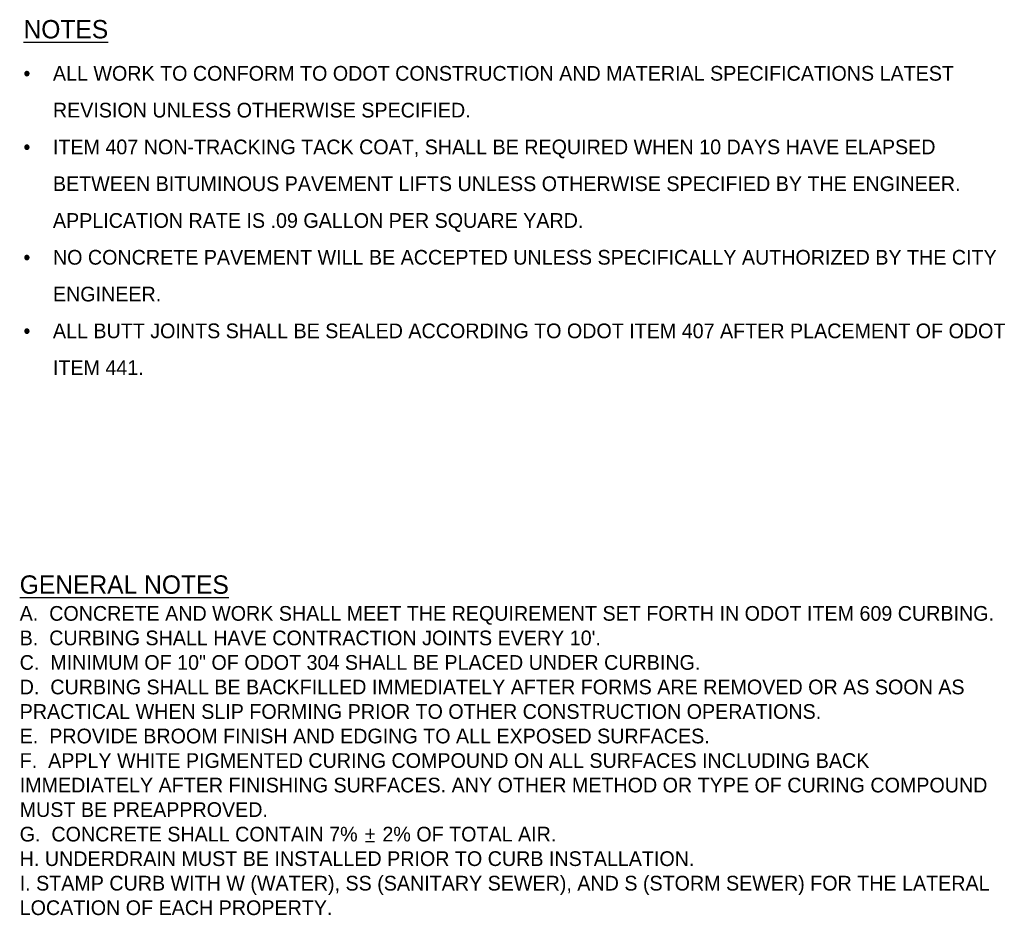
# Model space of a CAD drawing. Header units: feet. Extents: x -492 to 168807, y -198 to 321400.
# Tile 27 of 28: x 406 to 432, y -61 to -37. Entities that reach past the tile are written whole.
import ezdxf

# ---------------------------------------------------------------- set-up
doc = ezdxf.new("R2010")
doc.units = ezdxf.units.FT
doc.header["$MEASUREMENT"] = 0
doc.layers.add('SHEET_TXT', color=9, linetype='Continuous')
doc.styles.add('SOLID', font='arialbd.ttf')

msp = doc.modelspace()

# ---------------------------------------------------------------- texts
at = {"layer": 'SHEET_TXT', "char_height": 0.8, "attachment_point": 1, "style": 'SOLID'}
for s, insert, width in [('\\pxsm1.5;{\\Ffont31|c0;\\H0.625x;\\LNOTES\\H0.8x;\\l\\P\\pi-1,l1,t1;{\\fSymbol|b0|i0|c2|p18;·^I}ALL WORK TO CONFORM TO ODOT CONSTRUCTION AND MATERIAL SPECIFICATIONS LATEST REVISION UNLESS OTHERWISE SPECIFIED.\\P{\\fSymbol|b0|i0|c2|p18;·^I}ITEM 407 NON-TRACKING TACK COAT, SHALL BE REQUIRED WHEN 10 DAYS HAVE ELAPSED BETWEEN BITUMINOUS PAVEMENT LIFTS UNLESS OTHERWISE SPECIFIED BY THE ENGINEER. APPLICATION RATE IS .09 GALLON PER SQUARE YARD.\\P{\\fSymbol|b0|i0|c2|p18;·^I}NO CONCRETE PAVEMENT WILL BE ACCEPTED UNLESS SPECIFICALLY AUTHORIZED BY THE CITY ENGINEER.\\P{\\fSymbol|b0|i0|c2|p18;·^I}ALL BUTT JOINTS SHALL BE SEALED ACCORDING TO ODOT ITEM 407 AFTER PLACEMENT OF ODOT ITEM 441.}', (405.68015, -36.8559), 26.8621303), ('\\pxa0.625,sm1;{\\Ffont31|c0;\\H0.625x;\\LGENERAL NOTES\\l\\P\\H0.8x;A.  CONCRETE AND WORK SHALL MEET THE REQUIREMENT SET FORTH IN ODOT ITEM 609 CURBING.\\PB.  CURBING SHALL HAVE CONTRACTION JOINTS EVERY 10\'.\\PC.  MINIMUM OF 10" OF ODOT 304 SHALL BE PLACED UNDER CURBING.\\PD.  CURBING SHALL BE BACKFILLED IMMEDIATELY AFTER FORMS ARE REMOVED OR AS SOON AS PRACTICAL WHEN SLIP FORMING PRIOR TO OTHER CONSTRUCTION OPERATIONS.\\PE.  PROVIDE BROOM FINISH AND EDGING TO ALL EXPOSED SURFACES.\\PF.  APPLY WHITE PIGMENTED CURING COMPOUND ON ALL SURFACES INCLUDING BACK IMMEDIATELY AFTER FINISHING SURFACES. ANY OTHER METHOD OR TYPE OF CURING COMPOUND MUST BE PREAPPROVED.\\PG.  CONCRETE SHALL CONTAIN 7% \\Fsimplex|c0;%%P\\Ffont31|c0; 2% OF TOTAL AIR.\\PH. UNDERDRAIN MUST BE INSTALLED PRIOR TO CURB INSTALLATION.\\PI. STAMP CURB WITH W (WATER), SS (SANITARY SEWER), AND S (STORM SEWER) FOR THE LATERAL LOCATION OF EACH PROPERTY. }', (405.57698, -51.9557), 26.4018596)]:
    msp.add_mtext(s, dxfattribs=dict(at, insert=insert, width=width))

doc.saveas('drawing.dxf')
